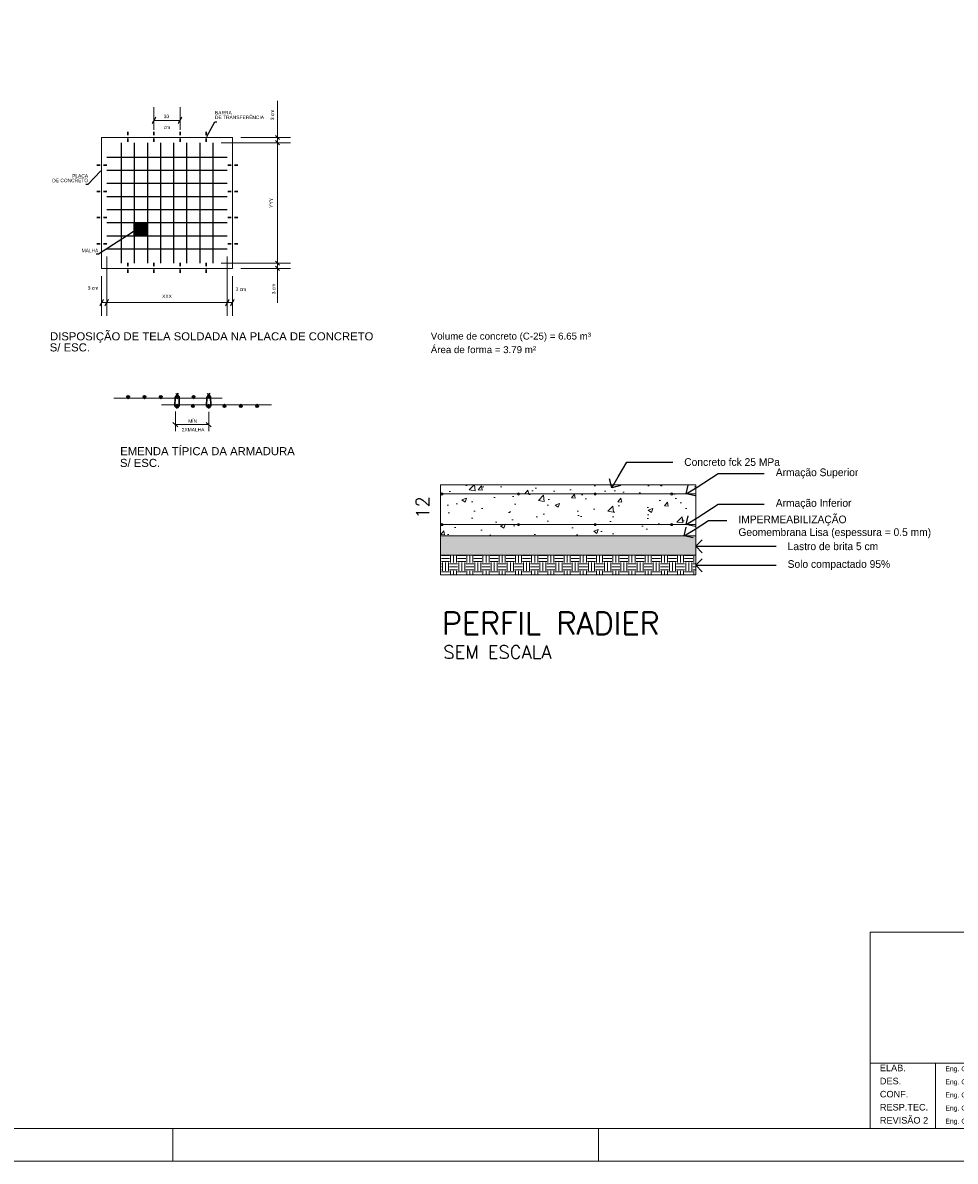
# Model space of a CAD drawing. Header units: millimetres. Extents: x 337 to 624, y -381 to -65.
# Tile 137 of 139: x 569 to 598, y -124 to -90. Entities that reach past the tile are written whole.
import ezdxf
from ezdxf import colors
from ezdxf.entities.mleader import LeaderData, LeaderLine
from ezdxf.math import Vec2, Vec3

# ---------------------------------------------------------------- set-up
doc = ezdxf.new("R2010")
doc.units = ezdxf.units.MM
doc.header["$MEASUREMENT"] = 0
doc.linetypes.add('ACAD_ISO10W100', pattern=[18, 12, -3, 0, -3])
doc.layers.get('0').update_dxf_attribs({"lineweight": 5})
for name, color, linetype in [('247', 7, 'Continuous'), ('Armação', 152, 'Continuous'), ('PDF_Text', 7, 'Continuous')]:
    doc.layers.add(name, color=color, linetype=linetype)
for name, color, linetype, lineweight in [('Barra de transferência', 7, 'ACAD_ISO10W100', 30), ('Barra-tela', 3, 'Continuous', 30), ('Cotas', 7, 'Continuous', 5), ('DT-Relação do aço', 7, 'Continuous', 5), ('DT-Textos', 7, 'Continuous', 5), ('DT-Título', 102, 'Continuous', 20), ('PRANCHA 01', 7, 'Continuous', 20)]:
    doc.layers.add(name, color=color, linetype=linetype, lineweight=lineweight)
doc.styles.add('Arial', font='arial.ttf')
doc.styles.add('PDF Arial', font='arial.ttf')
doc.styles.add('ROMANS', font='ROMANS')

# ---------------------------------------------------------------- blocks, each defined once
blk = doc.blocks.new('Carimbo_Rafael_2022')
at = {"color": 0}
for p, q in [((524.018, -54.927), (551.818, -54.927)), ((524.018, -60.927), (551.818, -60.927))]:
    blk.add_line(p, q, dxfattribs=at)
for p, q in [((524.018, -54.927), (524.018, -60.927)), ((524.018, -54.927), (524.018, -60.927)), ((534.318, -54.927), (534.318, -60.927)), ((534.318, -54.927), (534.318, -60.927)), ((551.818, -54.927), (551.818, -60.927)), ((534.318, -57.427), (551.818, -57.427)), ((534.318, -57.927), (551.818, -57.927)), ((534.318, -58.427), (551.818, -58.427)), ((524.018, -58.927), (534.318, -58.927)), ((526.018, -58.927), (526.018, -60.927)), ((534.318, -58.927), (551.818, -58.927)), ((534.318, -59.427), (551.818, -59.427)), ((537.692, -59.427), (537.692, -60.927)), ((550.318, -59.427), (550.318, -60.927))]:
    blk.add_line(p, q)
at = {"color": 152, "true_color": 0x0063c7, "style": 'Arial'}
for s, height, p in [('ALVENARIA ESTRUTURAL / RADIER', 0.6, (535.944, -56.402)), ('CASA PADRÃO', 0.4, (540.891, -57.098)), ('VÁRIOS ENDEREÇOS', 0.25, (535.992, -57.777)), ('VÁRIOS', 0.25, (542.524, -57.786)), ('00', 0.25, (546.753, -57.777)), ('GÓIAS', 0.25, (550.185, -57.777)), ('PROJETO ALVENARIA ESTRUTURAL', 0.25, (536.338, -58.277)), ('54,54 m²', 0.25, (548.448, -58.284)), ('AGÊNCIA GOIANA DE HABITAÇÃO - AGEHAB', 0.25, (537.237, -58.777)), ('ACRÉSCIMO DE ARMADURA NEGATIVA NAS LAJES DA COBERTURA', 0.25, (537.237, -59.277)), ('/13', 0.4, (551.013, -60.49)), ('INDICADO', 0.2, (535.187, -60.381))]:
    blk.add_text(s, height=height, dxfattribs=at).set_placement(p)
at = {"style": 'Arial'}
for s, height, p in [('LOCAL:', 0.2, (534.818, -57.777)), ('CIDADE:', 0.2, (541.31, -57.786)), ('LOTE:', 0.2, (545.656, -57.777)), ('ESTADO:', 0.2, (548.833, -57.777)), ('OBJETO:', 0.2, (534.818, -58.277)), ('ÁREA DE PROJETO:', 0.2, (545.526, -58.284)), ('PROPRIETÁRIO:', 0.2, (534.829, -58.777)), ('ELAB.', 0.2, (524.318, -59.177)), ('Eng. Civil - Rafael Barbaresco Silva', 0.15, (526.318, -59.177)), ('CREA:', 0.15, (530.414, -59.177)), ('24.913/D-GO', 0.15, (531.2, -59.177)), ('05/2025', 0.15, (533.352, -59.277)), ('REVISÃO 02:', 0.2, (534.829, -59.277)), ('DES.', 0.2, (524.318, -59.577)), ('Eng. Civil - Rafael Barbaresco Silva', 0.15, (526.318, -59.577)), ('CREA:', 0.15, (530.414, -59.577)), ('24.913/D-GO', 0.15, (531.2, -59.577)), ('CONF.', 0.2, (524.318, -59.977)), ('Eng. Civil - Rafael Barbaresco Silva', 0.15, (526.318, -59.977)), ('24.913/D-GO', 0.15, (531.2, -59.977)), ('ESCALA:', 0.2, (534.818, -59.777)), ('CONTEÚDO:', 0.2, (538.192, -59.777)), (' FOLHA', 0.2, (550.468, -59.777)), ('CREA:', 0.15, (530.414, -59.977)), ('RESP.TEC.', 0.2, (524.318, -60.377)), ('Eng. Civil - Rafael Barbaresco Silva', 0.15, (526.318, -60.377)), ('CREA:', 0.15, (530.414, -60.377)), ('24.913/D-GO', 0.15, (531.2, -60.377)), ('REVISÃO 2', 0.2, (524.318, -60.777)), ('Eng. Civil - Lucas Novato de Abreu', 0.15, (526.318, -60.777)), ('CREA:', 0.15, (530.414, -60.777)), ('1.014.707.528/D-GO', 0.15, (531.2, -60.777))]:
    blk.add_text(s, height=height, dxfattribs=at).set_placement(p)
at = {"layer": 'PDF_Text', "insert": (552.128, -60.879), "char_height": 0.13, "attachment_point": 7, "rotation": 90, "line_spacing_factor": 0.76943, "style": 'PDF Arial'}
blk.add_mtext('05.2025-REV02', dxfattribs=at)
at = {"layer": 'PDF_Text', "insert": (550.371, -60.845), "char_height": 0.13, "attachment_point": 7, "line_spacing_factor": 0.76943, "style": 'PDF Arial'}
blk.add_mtext('A1 (841x594mm)', dxfattribs=at)
at = {"layer": 'PDF_Text', "insert": (534.414, -61.318), "char_height": 0.165, "attachment_point": 7, "style": 'PDF Arial'}
blk.add_mtext('Projeto desenvolvido pelo Engenheiro Rafael Barbaresco Silva, seu conteudo não pode ser copiado ou utilizado por terceiros sem autorização, conforme Lei 9.610/98.', dxfattribs=at)
blk = doc.blocks.new('_Open90')
at = {"color": 0, "linetype": 'ByBlock', "lineweight": -2}
for p, q in [((0, 0), (-1, 0)), ((-0.5, 0.5), (0, 0)), ((0, 0), (-0.5, -0.5))]:
    blk.add_line(p, q, dxfattribs=at)
blk = doc.blocks.new('Barra 400')
at = {"layer": 'Barra de transferência'}
blk.add_line((0, 0), (40, 0), dxfattribs=at)

msp = doc.modelspace()

# ---------------------------------------------------------------- hatches: boundary and pattern name
h = msp.add_hatch()
h.set_pattern_fill('AR-CONC', color=256, scale=0.0078)
h.set_pattern_definition([(50, (535.7228, -74.8921), (1.42103, -0.124324), [0.14859, -1.63448]), (355, (535.7228, -74.8921), (-0.274897, 1.490233), [0.11887, -1.307588]), (100.4514, (535.8412, -74.9025), (1.146134, 1.36591), [0.12628, -1.389095]), (46.1842, (535.7228, -74.4959), (2.1144, -0.32793), [0.22288, -2.45172]), (96.6356, (535.899, -74.5232), (1.85174, 1.92991), [0.18942, -2.08364]), (351.184, (535.7228, -74.4959), (1.85174, 1.92991), [0.17831, -1.96137]), (21, (535.9209, -74.5949), (1.182584, -0.797663), [0.14859, -1.63448]), (326, (535.9209, -74.595), (0.482053, 1.436656), [0.11887, -1.307583]), (71.4514, (536.0194, -74.6614), (1.664637, 0.638993), [0.12628, -1.389092]), (37.5, (535.72275, -74.8921), (0.024091, 0.659525), [0, -1.291734, 0, -1.327395, 0, -1.312536]), (7.5, (535.72275, -74.8921), (0.52119, 0.781403), [0, -0.756813, 0, -1.262016, 0, -0.50025]), (327.5, (535.28095, -74.8921), (1.0575995, -0.044684), [0, -0.495297, 0, -1.545326, 0, -2.050528]), (317.5, (535.0828, -74.8921), (1.1554, 0.198325), [0, -0.643886, 0, -1.026255, 0, -1.456172])])
h.paths.add_polyline_path([(589.6751, -104.0845), (588.9693, -104.0845, -1), (588.9038, -104.0845), (586.6293, -104.0845, -1), (586.5638, -104.0845), (584.2893, -104.0845, -1), (584.2238, -104.0845), (581.8751, -104.0845), (581.8751, -105.0205), (581.8838, -105.0205, -1), (581.9493, -105.0205), (584.2238, -105.0205, -1), (584.2893, -105.0205), (586.5638, -105.0205, -1), (586.6293, -105.0205), (588.9038, -105.0205, -1), (588.9693, -105.0205), (589.3819, -105.0205), (589.6751, -104.8342)])
h.paths.add_polyline_path([(589.6751, -103.8982), (589.6751, -103.8052), (581.8751, -103.8052), (581.8751, -104.0845), (581.8838, -104.0845, -1), (581.9493, -104.0845), (584.2238, -104.0845, -1), (584.2893, -104.0845), (586.5638, -104.0845, -1), (586.6293, -104.0845), (588.9038, -104.0845, -1), (588.9693, -104.0845), (589.3819, -104.0845)])
h.paths.add_polyline_path([(589.6751, -105.0205), (588.9693, -105.0205, -1), (588.9038, -105.0205), (586.6293, -105.0205, -1), (586.5638, -105.0205), (584.2893, -105.0205, -1), (584.2238, -105.0205), (581.8751, -105.0205), (581.8751, -105.3652), (589.3201, -105.3652), (589.6508, -105.1586), (589.6751, -105.1435)])
h = msp.add_hatch(color=256)
h.dxf.hatch_style = 1
h.paths.add_polyline_path([(581.9493, -104.0845, 1), (581.8838, -104.0845, 1)])
h.paths.add_polyline_path([(584.2893, -104.0845, 1), (584.2238, -104.0845, 1)])
h.paths.add_polyline_path([(586.5638, -104.0845, 1), (586.6293, -104.0845, 1)])
h.paths.add_polyline_path([(588.9693, -104.0845, 1), (588.9038, -104.0845, 1)])
h.paths.add_polyline_path([(588.9693, -105.0205, 1), (588.9038, -105.0205, 1)])
h.paths.add_polyline_path([(586.6293, -105.0205, 1), (586.5638, -105.0205, 1)])
h.paths.add_polyline_path([(584.2893, -105.0205, 1), (584.2238, -105.0205, 1)])
h.paths.add_polyline_path([(581.9493, -105.0205, 1), (581.8838, -105.0205, 1)])
h = msp.add_hatch()
h.set_pattern_fill('GRAVEL', color=256, scale=0.0195, angle=45)
h.set_pattern_definition([(273.01279, (570.41162, -47.60078), (0.350227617, -5.95386949), [0.0666352, -6.5968996]), (229.96974, (570.415122, -47.667323), (3.852503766, 4.55295904), [0.114348, -11.320463]), (177.510447, (570.341574, -47.75488), (7.354779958, -0.350227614), [0.0806284, -7.982217]), (312.27369, (570.292542, -47.979026), (-6.654324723, 7.354779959), [0.1041302, -10.3088855]), (337.833654, (570.362588, -48.056076), (-5.95386949, 2.451593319), [0.102108, -10.108694]), (42.27369, (570.45715, -48.0946), (-7.354779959, -6.654324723), [0.1041302, -10.3088855]), (82.69424, (570.5342, -48.024555), (-1.0506828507, -8.0552351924), [0.1377068, -13.6329652]), (117.25533, (570.55171, -47.887967), (-5.253414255, 10.156600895), [0.1300094, -12.870938]), (166.429566, (570.492172, -47.772391), (-7.354779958, 1.751138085), [0.1044828, -10.3438114]), (220.23636, (570.390606, -47.747876), (4.202731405, 3.50227617), [0.1192833, -5.844878]), (267.397438, (570.299547, -47.824926), (-0.3502276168, -8.0552351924), [0.154259, -15.2716672]), (183.814075, (570.64277, -47.635803), (-4.552959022, -0.350227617), [0.0526505, -5.212425]), (216.469234, (570.590236, -47.639305), (5.253414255, 3.852503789), [0.1001673, -9.9165875]), (270, (570.5097, -47.69884), (0.3502276, -0.3502276), [0.0700453, -0.63041]), (248.19859, (570.44314, -47.68133), (1.05068285, 2.45159332), [0.0377208, -3.734346]), (336.80141, (570.42913, -47.716355), (-1.40091047, 0.70045523), [0.053345, -2.613909]), (75.96376, (570.47816, -47.73737), (0.35022762, 1.75113809), [0.0866417, -2.801409]), (206.56505, (570.49918, -47.65331), (1.05068285, 0.3502276), [0.0626506, -1.503615]), (61.38954, (570.226, -47.919487), (2.45159332, 4.552959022), [0.0877666, -8.6889124]), (115.346176, (570.268026, -47.842437), (2.45159332, -5.253414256), [0.0736313, -7.2894827]), (338.19859, (570.42913, -47.58327), (-2.45159332, 1.05068285), [0.075441, -3.6966258]), (28.61046, (570.499177, -47.611287), (-4.552959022, -2.45159332), [0.0877666, -8.6889124]), (24.44395, (570.44314, -48.13663), (-2.45159332, -1.05068285), [0.0846363, -4.14718]), (339.77514, (570.52019, -48.101605), (-5.603641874, 2.1013657), [0.0709156, -7.020653]), (111.80141, (570.78286, -47.929994), (-1.05068285, 2.45159332), [0.075441, -3.6966258]), (62.354025, (570.754843, -47.859948), (-3.152048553, -5.95386949), [0.083027, -8.2196577]), (114.44395, (570.61125, -48.101605), (1.05068285, -2.45159332), [0.042318, -4.1894983]), (146.30993, (570.76185, -47.95101), (-1.75113809, 1.05068285), [0.025255, -2.500272]), (210.96376, (570.74083, -47.937), (1.40091047, 0.70045523), [0.102108, -1.9400525]), (231.009006, (570.653277, -47.989533), (3.152048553, 3.852503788), [0.0946264, -9.3680027]), (348.69007, (570.50968, -47.76889), (-1.05068285, 0.35022762), [0.0714327, -1.7143848]), (38.157227, (570.579729, -47.782898), (6.654324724, 5.253414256), [0.1247127, -12.346538]), (105.9454, (570.677793, -47.70585), (1.05068285, -3.852503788), [0.0509938, -5.0483973]), (135, (570.6638, -47.6568), (-0.7004552, 0), [0.0297178, -0.465579]), (165.25644, (570.635765, -47.98603), (3.852503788, -1.050682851), [0.0688086, -6.8120723]), (93.01279, (570.569222, -47.96852), (-0.350227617, 5.95386949), [0.1332705, -6.5302644]), (45, (570.5622, -47.83543), (0, 0.7004552), [0.128777, -0.3665195]), (10.304846, (570.653277, -47.744373), (5.95386949, 1.050682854), [0.0783133, -7.7530143]), (299.0546, (570.73033, -47.730364), (1.05068285, -1.751138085), [0.072116, -3.533698]), (252.645975, (570.76535, -47.793405), (-3.152048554, -10.1566008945), [0.1174175, -11.624352]), (220.42608, (570.730327, -47.905478), (-4.903186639, -4.202731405), [0.12422, -12.2977568])])
h.paths.add_polyline_path([(581.8751, -105.3652), (581.8751, -105.9598), (589.6751, -105.9598), (589.6751, -105.3652)])
h = msp.add_hatch()
h.set_pattern_fill('EARTH', color=256, scale=0.039)
h.set_pattern_definition([(0, (570.50968, -48.20317), (0.2476483, 0.2476483), [0.2476483, -0.2476483]), (0, (570.50968, -48.1103), (0.2476483, 0.2476483), [0.2476483, -0.2476483]), (0, (570.50968, -48.01744), (0.2476483, 0.2476483), [0.2476483, -0.2476483]), (90, (570.54064, -47.98648), (-0.2476483, 0.2476483), [0.2476483, -0.2476483]), (90, (570.6335, -47.98648), (-0.2476483, 0.2476483), [0.2476483, -0.2476483]), (90, (570.72638, -47.98648), (-0.2476483, 0.2476483), [0.2476483, -0.2476483])])
h.paths.add_polyline_path([(589.6751, -106.5544), (589.6751, -105.9598), (581.8751, -105.9598), (581.8751, -106.5544)])
at = {"layer": 'Armação'}
h = msp.add_hatch(color=256, dxfattribs=at)
h.dxf.hatch_style = 1
h.paths.add_polyline_path([(572.5181, -95.7952), (572.9181, -95.7952), (572.9181, -96.1952), (572.5181, -96.1952)])
at = {"layer": 'Barra-tela'}
h = msp.add_hatch(color=256, dxfattribs=at)
edge = h.paths.add_edge_path()
edge.add_arc((572.3319, -101.1251), 0.04, 0, 360)
h = msp.add_hatch(color=256, dxfattribs=at)
edge = h.paths.add_edge_path()
edge.add_arc((572.8319, -101.1251), 0.04, 0, 360)
h = msp.add_hatch(color=256, dxfattribs=at)
edge = h.paths.add_edge_path()
edge.add_arc((573.3319, -101.1251), 0.04, 0, 360)
h = msp.add_hatch(color=256, dxfattribs=at)
edge = h.paths.add_edge_path()
edge.add_arc((573.8319, -101.1251), 0.04, 0, 360)
h = msp.add_hatch(color=256, dxfattribs=at)
edge = h.paths.add_edge_path()
edge.add_arc((574.3319, -101.1251), 0.04, 0, 360)
h = msp.add_hatch(color=256, dxfattribs=at)
edge = h.paths.add_edge_path()
edge.add_arc((574.7969, -101.1177), 0.04, 0, 360)
h = msp.add_hatch(color=256, dxfattribs=at)
edge = h.paths.add_edge_path()
edge.add_arc((573.8284, -101.3962), 0.04, 0, 360)
h = msp.add_hatch(color=256, dxfattribs=at)
edge = h.paths.add_edge_path()
edge.add_arc((574.3103, -101.3962), 0.04, 0, 360)
h = msp.add_hatch(color=256, dxfattribs=at)
edge = h.paths.add_edge_path()
edge.add_arc((574.7922, -101.3962), 0.04, 0, 360)
h = msp.add_hatch(color=256, dxfattribs=at)
edge = h.paths.add_edge_path()
edge.add_arc((575.2741, -101.3962), 0.04, 0, 360)
h = msp.add_hatch(color=256, dxfattribs=at)
edge = h.paths.add_edge_path()
edge.add_arc((575.7741, -101.3962), 0.04, 0, 360)
h = msp.add_hatch(color=256, dxfattribs=at)
edge = h.paths.add_edge_path()
edge.add_arc((576.2741, -101.3962), 0.04, 0, 360)

# ---------------------------------------------------------------- linework, layer by layer
for p, q in [((571.8892, -101.1607), (575.2044, -101.1607)), ((573.3466, -101.3605), (576.7114, -101.3605)), ((581.8751, -104.0845), (589.6751, -104.0845)), ((581.8751, -105.0205), (589.6751, -105.0205)), ((581.8751, -105.3652), (581.8751, -106.5544)), ((589.6751, -106.5544), (589.6751, -105.3652)), ((581.8751, -105.9598), (589.6751, -105.9598)), ((581.8751, -106.5544), (589.6751, -106.5544))]:
    msp.add_line(p, q)
at = {"color": 1}
msp.add_line((581.8751, -105.3652), (589.6751, -105.3652), dxfattribs=at)
for points in [[(571.5181, -97.1952), (575.5181, -97.1952), (575.5181, -93.1952), (571.5181, -93.1952)], [(581.8751, -103.8052), (581.8751, -105.3652), (589.6751, -105.3652), (589.6751, -103.8052)]]:
    msp.add_lwpolyline(points, close=True)
for centre in [(581.9166, -104.0845), (584.2565, -104.0845), (586.5965, -104.0845), (588.9365, -104.0845), (581.9166, -105.0205), (584.2565, -105.0205), (586.5965, -105.0205), (588.9365, -105.0205)]:
    msp.add_circle(centre, 0.0328)
at = {"layer": 'Armação'}
for p, q in [((572.1181, -93.3552), (572.1181, -97.0352)), ((572.5181, -93.3552), (572.5181, -97.0352)), ((572.9181, -93.3552), (572.9181, -97.0352)), ((573.3181, -93.3552), (573.3181, -97.0352)), ((573.7181, -93.3552), (573.7181, -97.0352)), ((574.1181, -93.3552), (574.1181, -97.0352)), ((574.5181, -93.3552), (574.5181, -97.0352)), ((574.9181, -93.3552), (574.9181, -97.0352)), ((571.6781, -93.7952), (575.3581, -93.7952)), ((571.6781, -94.1952), (575.3581, -94.1952)), ((571.6781, -94.5952), (575.3581, -94.5952)), ((571.6781, -94.9952), (575.3581, -94.9952)), ((571.6781, -95.3952), (575.3581, -95.3952)), ((571.6781, -95.7952), (575.3581, -95.7952)), ((571.6781, -96.1952), (575.3581, -96.1952)), ((571.6781, -96.5952), (575.3581, -96.5952))]:
    msp.add_line(p, q, dxfattribs=at)
msp.add_lwpolyline([(572.5181, -95.7952), (572.9181, -95.7952), (572.9181, -96.1952), (572.5181, -96.1952)], close=True, dxfattribs=at)
at = {"layer": 'Barra-tela'}
for p, q in [((573.7704, -101.1371), (573.7591, -101.3992)), ((573.8591, -101.0079), (573.7704, -101.1371)), ((573.8856, -101.1037), (573.7846, -101.0168)), ((573.8912, -101.3936), (573.8856, -101.1037)), ((574.7341, -101.1371), (574.7229, -101.3992)), ((574.8229, -101.0079), (574.7341, -101.1371)), ((574.8494, -101.1037), (574.7484, -101.0168)), ((574.855, -101.3936), (574.8494, -101.1037)), ((573.7591, -101.3992), (573.8307, -101.4623)), ((573.8307, -101.4623), (573.8912, -101.3936)), ((574.7229, -101.3992), (574.7945, -101.4623)), ((574.7945, -101.4623), (574.855, -101.3936))]:
    msp.add_line(p, q, dxfattribs=at)
for centre in [(572.3319, -101.1251), (572.8319, -101.1251), (573.3319, -101.1251), (573.8319, -101.1251), (574.3319, -101.1251), (574.7969, -101.1177), (573.8284, -101.3962), (574.3103, -101.3962), (574.7922, -101.3962), (575.2741, -101.3962), (575.7741, -101.3962), (576.2741, -101.3962)]:
    msp.add_circle(centre, 0.04, dxfattribs=at)
at = {"layer": 'Cotas'}
for p, q in [((576.893, -92.0809), (576.893, -93.1952)), ((573.1181, -92.9629), (573.1181, -92.2721)), ((573.9181, -92.9629), (573.9181, -92.2721)), ((573.0623, -92.7725), (573.1739, -92.5716)), ((573.1181, -92.6721), (573.9181, -92.6721)), ((573.8623, -92.7725), (573.9739, -92.5716)), ((575.77, -93.1952), (577.293, -93.1952)), ((576.9579, -93.2587), (576.828, -93.1316)), ((576.893, -93.3552), (576.893, -93.1952)), ((575.17, -93.3552), (577.293, -93.3552)), ((575.61, -93.3552), (577.293, -93.3552)), ((576.9579, -93.4187), (576.828, -93.2916)), ((576.893, -97.0352), (576.893, -93.3552)), ((571.6781, -96.8352), (571.6781, -98.6405)), ((571.6781, -96.8352), (571.6781, -98.6405)), ((575.3581, -96.8352), (575.3581, -98.6405)), ((576.9579, -97.0987), (576.828, -96.9716)), ((575.17, -97.0352), (577.293, -97.0352)), ((575.17, -97.0352), (577.293, -97.0352)), ((575.3581, -97.2752), (575.3581, -98.6405)), ((575.77, -97.1952), (577.293, -97.1952)), ((576.9579, -97.2587), (576.828, -97.1316)), ((576.893, -97.0352), (576.893, -97.1952)), ((576.893, -98.2496), (576.893, -97.1952)), ((571.5181, -97.4352), (571.5181, -98.6405)), ((575.5181, -97.4352), (575.5181, -98.6405)), ((571.4623, -98.3409), (571.5739, -98.1401)), ((571.6781, -98.2405), (571.5181, -98.2405)), ((571.6223, -98.3409), (571.7339, -98.1401)), ((571.6781, -98.2405), (575.3581, -98.2405)), ((575.3023, -98.3409), (575.4139, -98.1401)), ((575.3581, -98.2405), (575.5181, -98.2405)), ((575.4623, -98.3409), (575.5739, -98.1401)), ((573.7738, -101.565), (573.7738, -102.165)), ((574.7922, -101.5808), (574.7922, -102.165)), ((573.8523, -102.0298), (573.6953, -101.9003)), ((573.7738, -101.965), (574.7922, -101.965)), ((574.8707, -102.0298), (574.7137, -101.9003))]:
    msp.add_line(p, q, dxfattribs=at)
at = {"layer": 'Cotas', "linetype": 'ByBlock', "lineweight": -2}
for p, q in [((574.9785, -92.7221), (575.0425, -92.7221)), ((571.1048, -94.6272), (571.0408, -94.6272)), ((571.422, -96.7609), (571.358, -96.7609))]:
    msp.add_line(p, q, dxfattribs=at)
for points in [[(574.7335, -93.1671), (574.9785, -92.7221)], [(571.496, -94.2183), (571.1048, -94.6272)], [(572.6258, -95.9817), (571.422, -96.7609)]]:
    msp.add_lwpolyline(points, dxfattribs=at)
at = {"layer": 'Cotas'}
for points in [[(574.7382, -93.1697), (574.7181, -93.1952), (574.7288, -93.1645)], [(571.4921, -94.2146), (571.5181, -94.1952), (571.4998, -94.222)], [(574.7382, -97.1697), (574.7181, -97.1952), (574.7288, -97.1645)]]:
    msp.add_solid(points, dxfattribs=at)
at = {"layer": 'PRANCHA 01'}
for points in [[(539.6948, -124.4682), (623.7948, -124.4682), (623.7948, -65.0682), (539.6948, -65.0682), (539.6948, -124.4682)], [(573.6948, -123.4682), (573.6948, -124.4682)], [(573.6948, -123.4682), (573.6948, -124.4682)], [(586.6948, -123.4682), (586.6948, -124.4682)]]:
    msp.add_lwpolyline(points, dxfattribs=at)
msp.add_lwpolyline([(542.1948, -123.4682), (622.7948, -123.4682), (622.7948, -66.0682), (542.1948, -66.0682)], close=True, dxfattribs=at)

# ---------------------------------------------------------------- block references
msp.add_blockref('Carimbo_Rafael_2022', (70.9768, -62.5416))
at = {"layer": 'Barra de transferência', "xscale": 0.008, "yscale": 0.008, "zscale": 0.008}
for p, rotation in [((572.3181, -93.3258), 90), ((573.1181, -93.3258), 90), ((573.9181, -93.3258), 90), ((574.7181, -93.3258), 90), ((571.6781, -94.0424), 180), ((575.6781, -94.0424), 180), ((571.6781, -94.8424), 180), ((575.6781, -94.8424), 180), ((571.6781, -95.6424), 180), ((575.6781, -95.6424), 180), ((571.6781, -96.4424), 180), ((575.6781, -96.4424), 180), ((572.3181, -97.3258), 90), ((573.1181, -97.3258), 90), ((573.9181, -97.3258), 90), ((574.7181, -97.3258), 90)]:
    msp.add_blockref('Barra 400', p, dxfattribs=dict(at, rotation=rotation))

# ---------------------------------------------------------------- texts
at = {"layer": '247', "style": 'ROMANS'}
msp.add_text('PERFIL RADIER', height=0.680871, dxfattribs=at).set_placement((581.915, -108.3796))
at = {"layer": '247', "insert": (581.5262, -104.8416), "char_height": 0.40159, "attachment_point": 7, "rotation": 90, "style": 'ROMANS'}
msp.add_mtext('12', dxfattribs=at)
at = {"layer": '247', "insert": (581.9565, -109.1163), "char_height": 0.40159, "attachment_point": 7, "style": 'ROMANS'}
msp.add_mtext('SEM ESCALA', dxfattribs=at)
at = {"layer": 'DT-Relação do aço', "linetype": 'Continuous', "char_height": 0.2118, "attachment_point": 7, "line_spacing_factor": 0.798, "style": 'Arial'}
for s, insert, width in [('Volume de concreto (C-25) = 6.65 m³', (581.5768, -99.4325), 9.809933), ('Área de forma = 3.79 m²', (581.5772, -99.7863), 6.446676)]:
    msp.add_mtext(s, dxfattribs=dict(at, insert=insert, width=width))
at = {"layer": 'DT-Textos', "linetype": 'Continuous', "char_height": 0.2471, "attachment_point": 7, "line_spacing_factor": 0.798, "style": 'Arial'}
for s, width, heights, insert in [('DISPOSIÇÃO DE TELA SOLDADA NA PLACA DE CONCRETO', 10.041445, [0.3722], (569.9445, -99.4696)), ('S/ ESC.', 2.00656, [0], (569.937, -99.735)), ('EMENDA TÍPICA DA ARMADURA', 5.537463, [0], (572.0888, -102.905)), ('S/ ESC.', 1.397732, [0], (572.0813, -103.2635))]:
    msp.add_mtext_dynamic_manual_height_columns(s, width=width, gutter_width=12.5, heights=heights, dxfattribs=dict(at, insert=insert))
at = {"layer": 'DT-Título', "style": 'Arial'}
for s, p in [('30', (573.4182, -92.6054)), ('cm', (573.4188, -92.9387)), ('MÍN', (574.1665, -101.912)), ('2XMALHA', (573.9704, -102.1754))]:
    msp.add_text(s, height=0.1059, dxfattribs=at).set_placement(p)
at = {"layer": 'DT-Título', "char_height": 0.1059, "width": 3.52401, "line_spacing_factor": 0.798, "style": 'Arial'}
for s, insert, attachment_point in [('BARRA \\PDE TRANSFERÊNCIA', (574.9852, -92.3868), 1), ('PLACA\\PDE CONCRETO', (571.1071, -94.3154), 3), ('MALHA', (571.1648, -96.7009), 8), ('3 cm', (571.2598, -97.8494), 8), ('XXX', (573.5181, -98.1005), 8), ('3 cm', (575.7759, -97.8868), 8)]:
    msp.add_mtext(s, dxfattribs=dict(at, insert=insert, attachment_point=attachment_point))
at = {"layer": 'DT-Título', "char_height": 0.1059, "width": 3.52401, "attachment_point": 8, "rotation": 90, "line_spacing_factor": 0.798, "style": 'Arial'}
for s, insert in [('3 cm', (576.7929, -92.5066)), ('YYY', (576.753, -95.1952)), ('3 cm', (576.8308, -97.8239))]:
    msp.add_mtext(s, dxfattribs=dict(at, insert=insert))

# ---------------------------------------------------------------- leaders
ml = msp.add_multileader_mtext('Standard')
ml.set_content('Concreto fck 25 MPa', color=256)
ml.set_leader_properties()
ml.set_arrow_properties(name='OPEN90')
ml.build(insert=Vec2(0, 0))
ml.multileader.update_dxf_attribs({"text_right_attachment_type": 2, "dogleg_length": 0.36, "arrow_head_size": 0.39})
ctx = ml.context
ctx.base_point, ctx.char_height, ctx.arrow_head_size, ctx.landing_gap_size, ctx.plane_origin = Vec3(588.9678, -103.1101), 0.233998, 0.39, 0.351, Vec3(587.1073, -103.8946)
ctx.right_attachment = 2
notes = []
notes.append((ctx, [(0, (1, 1, 0), (587.5638, -103.1101), (1, 0), 1.404, [(0, [(587.1073, -103.8946)], 0, [])])]))
ctx.mtext.insert, ctx.mtext.flow_direction = Vec3(589.3188, -102.9931), 5
ml = msp.add_multileader_mtext('Standard')
ml.set_content('Armação Superior', color=256)
ml.set_leader_properties()
ml.set_arrow_properties(name='OPEN90')
ml.build(insert=Vec2(0, 0))
ml.multileader.update_dxf_attribs({"text_right_attachment_type": 2, "dogleg_length": 0.36, "arrow_head_size": 0.39})
ctx = ml.context
ctx.base_point, ctx.char_height, ctx.arrow_head_size, ctx.landing_gap_size, ctx.plane_origin = Vec3(591.7636, -103.4633), 0.233998, 0.39, 0.351, Vec3(589.3819, -104.0845)
ctx.right_attachment = 2
notes.append((ctx, [(0, (1, 1, 0), (590.3596, -103.4633), (1, 0), 1.404, [(0, [(589.3819, -104.0845)], 0, [])])]))
ctx.mtext.insert, ctx.mtext.flow_direction = Vec3(592.1146, -103.3073), 5
ml = msp.add_multileader_mtext('Standard')
ml.set_content('Armação Inferior', color=256)
ml.set_leader_properties()
ml.set_arrow_properties(name='OPEN90')
ml.build(insert=Vec2(0, 0))
ml.multileader.update_dxf_attribs({"text_right_attachment_type": 2, "dogleg_length": 0.36, "arrow_head_size": 0.39})
ctx = ml.context
ctx.base_point, ctx.char_height, ctx.arrow_head_size, ctx.landing_gap_size, ctx.plane_origin = Vec3(591.7636, -104.3993), 0.233998, 0.39, 0.351, Vec3(589.3819, -105.0205)
ctx.right_attachment = 2
notes.append((ctx, [(0, (1, 1, 0), (590.3596, -104.3993), (1, 0), 1.404, [(0, [(589.3819, -105.0205)], 0, [])])]))
ctx.mtext.insert, ctx.mtext.flow_direction = Vec3(592.1146, -104.2433), 5
ml = msp.add_multileader_mtext('Standard')
ml.set_content('IMPERMEABILIZAÇÃO\\PGeomembrana Lisa (espessura = 0.5 mm)', color=256)
ml.set_leader_properties()
ml.set_arrow_properties(name='OPEN90')
ml.build(insert=Vec2(0, 0))
ml.multileader.update_dxf_attribs({"text_right_attachment_type": 2, "dogleg_length": 0.36, "arrow_head_size": 0.39})
ctx = ml.context
ctx.base_point, ctx.char_height, ctx.arrow_head_size, ctx.landing_gap_size, ctx.plane_origin = Vec3(590.622, -104.9008), 0.233998, 0.39, 0.351, Vec3(589.3201, -105.3652)
ctx.right_attachment = 2
notes.append((ctx, [(0, (1, 1, 0), (590.0635, -104.9008), (1, 0), 0.5585, [(0, [(589.3201, -105.3652)], 0, [])])]))
ctx.mtext.insert, ctx.mtext.flow_direction = Vec3(590.973, -104.7448), 5
ml = msp.add_multileader_mtext('Standard')
ml.set_content('Lastro de brita 5 cm', color=256)
ml.set_leader_properties()
ml.set_arrow_properties(name='OPEN90')
ml.build(insert=Vec2(0, 0))
ml.multileader.update_dxf_attribs({"text_right_attachment_type": 2, "dogleg_length": 0.36, "arrow_head_size": 0.39})
ctx = ml.context
ctx.base_point, ctx.char_height, ctx.arrow_head_size, ctx.landing_gap_size, ctx.plane_origin = Vec3(592.1262, -105.6843), 0.233998, 0.39, 0.351, Vec3(589.6751, -105.6843)
ctx.right_attachment = 2
notes.append((ctx, [(0, (1, 1, 0), (590.7222, -105.6843), (1, 0), 1.404, [(0, [(589.6751, -105.6843)], 0, [])])]))
ctx.mtext.insert, ctx.mtext.flow_direction = Vec3(592.4772, -105.5673), 5
ml = msp.add_multileader_mtext('Standard')
ml.set_content('Solo compactado 95%', color=256)
ml.set_leader_properties()
ml.set_arrow_properties(name='OPEN90')
ml.build(insert=Vec2(0, 0))
ml.multileader.update_dxf_attribs({"text_right_attachment_type": 2, "dogleg_length": 0.36, "arrow_head_size": 0.39})
ctx = ml.context
ctx.base_point, ctx.char_height, ctx.arrow_head_size, ctx.landing_gap_size, ctx.plane_origin = Vec3(592.1262, -106.2641), 0.233998, 0.39, 0.351, Vec3(589.6751, -106.2641)
ctx.right_attachment = 2
notes.append((ctx, [(0, (1, 1, 0), (590.7222, -106.2641), (1, 0), 1.404, [(0, [(589.6751, -106.2641)], 0, [])])]))
ctx.mtext.insert, ctx.mtext.flow_direction = Vec3(592.4772, -106.1081), 5
for ctx, leaders in notes:
    for number, flags, end, landing, length, lines in leaders:
        leader = LeaderData()
        leader.index, (leader.has_last_leader_line, leader.has_dogleg_vector, leader.attachment_direction) = number, flags
        leader.last_leader_point, leader.dogleg_vector, leader.dogleg_length = Vec3(end), Vec3(landing), length
        for number, points, colour, breaks in lines:
            line = LeaderLine()
            line.index, line.vertices, line.color, line.breaks = number, Vec3.list(points), colors.encode_raw_color(colour), breaks
            leader.lines.append(line)
        ctx.leaders.append(leader)

doc.saveas('drawing.dxf')
